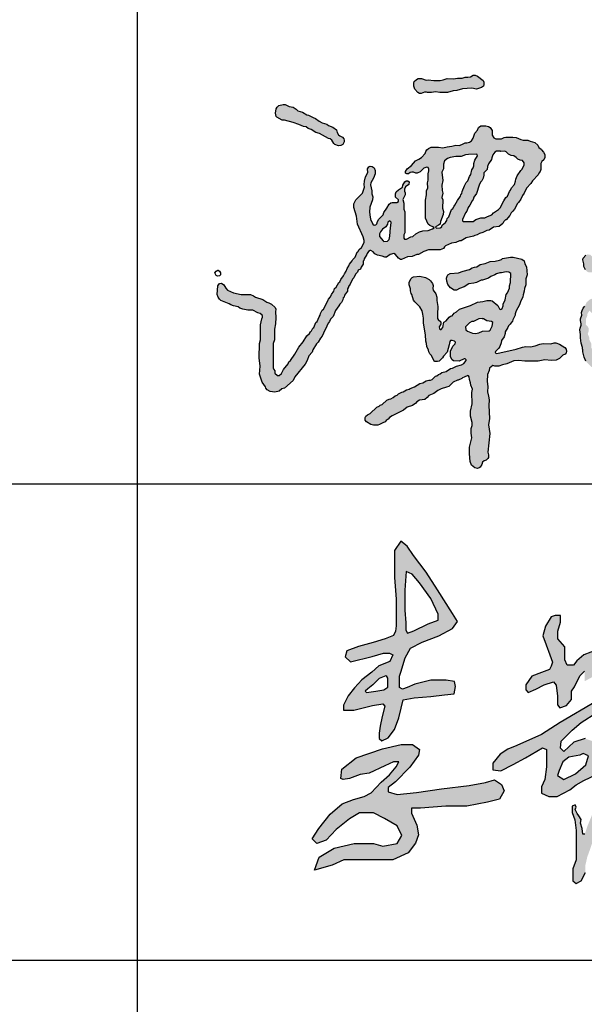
# Model space of a CAD drawing. Extents: x 427948 to 764348, y 274849 to 601549.
# Tile 77 of 212: x 761500 to 762449, y 346375 to 348029. Entities that reach past the tile are written whole.
import ezdxf

# ---------------------------------------------------------------- set-up
doc = ezdxf.new("R2010")
doc.units = 0
doc.header["$LTSCALE"] = 1000
doc.header["$MEASUREMENT"] = 0
doc.layers.get('0').update_dxf_attribs({"linetype": 'CONTINUOUS'})
doc.layers.add('PUB_TITLE', color=4, linetype='CONTINUOUS')

# ---------------------------------------------------------------- blocks, each defined once
blk = doc.blocks.new('李敬辉')
h = blk.add_hatch(color=3)
h.paths.add_polyline_path([(3996.5, 949.9), (3919.8, 887.2), (3809.5, 793), (3729.9, 732.1), (3679.7, 668.6), (3669.6, 638.7), (3706.9, 622.2), (3817.5, 677.6), (3907.1, 707.5), (3970.1, 727.8), (3990.4, 742.7), (3996.3, 778.5), (4006, 824.1), (4011.9, 887.1), (4025.7, 937.2), (4016.7, 959.1)], flags=16)
h.paths.add_polyline_path([(4032, 1341.1), (3905.5, 1269.8), (3844.2, 1178.4), (3835.4, 1138.4), (3884.2, 1155.9), (3964.4, 1209.7), (4023.3, 1252.2), (4055.8, 1307.3)], flags=16)
h.paths.add_polyline_path([(3256.3, 1743.5), (3239.1, 1695.7), (3257.9, 1665.2), (3275.4, 1637), (3275.4, 1590.6), (3284.3, 1520.3), (3276.6, 1463.7), (3258.6, 1420.5), (3246.5, 1391.6), (3212.2, 1376.8), (3163.3, 1376.8), (3103.4, 1398.7), (3077.6, 1426.3), (3069.2, 1468.8), (3038.3, 1468.8), (3013.8, 1452.7), (3013.8, 1416), (3040.2, 1372.9), (3083, 1316.6), (3111.4, 1294.8), (3148.5, 1294.8), (3188, 1305.9), (3207.8, 1305.9), (3215.4, 1290.2), (3199.2, 1250.7), (3129, 1162.9), (3065.7, 1116.9), (3031.3, 1079.7), (2990.2, 1019.6), (2990.2, 980), (3002.5, 969.3), (3034.7, 1019.6), (3096.3, 1076.4), (3141.9, 1114.3), (3172.4, 1137.8), (3187.9, 1149.8), (3209.3, 1171.5), (3205.4, 1144.7), (3186.4, 1107.1), (3176.2, 1077.5), (3105.4, 1013.1), (3024.6, 946.4), (2961.7, 885.9), (2916.4, 845.5), (2879.9, 812.4), (2856.7, 773.9), (2851.3, 744.4), (2868, 729.6), (2913.9, 771), (3024.2, 863.9), (3095, 923.4), (3162.2, 988.1), (3199.8, 1041), (3221.7, 1053.5), (3242.8, 1066.7), (3269.9, 1066.7), (3247.3, 1030.3), (3206.2, 959.7), (3152.3, 892.8), (3048, 780.3), (2914.6, 624.9), (2820, 519.2), (2736.4, 377.1), (2707.5, 319.9), (2707.5, 271.6), (2718.3, 252.8), (2745.4, 249.2), (2858.1, 362.6), (2963.1, 494.8), (3040.7, 600.9), (3088, 652.1), (3116.2, 687.2), (3154.3, 721.3), (3169.9, 721.3), (3184.2, 707), (3175.2, 659.2), (3160, 608.6), (3147.2, 547.3), (3102.5, 439.3), (3102.5, 399.1), (3135.4, 384.2), (3182.1, 435.1), (3275.5, 581.1), (3338.1, 676.3), (3378.2, 765.6), (3378.2, 823.2), (3364, 834.1), (3343.1, 814.9), (3312.2, 748.1), (3274.6, 693.8), (3249.6, 663.8), (3233.7, 663.8), (3233.7, 706.9), (3217.9, 760.5), (3202.3, 787), (3172.4, 798.6), (3152.8, 811.7), (3179, 841.9), (3250.3, 928.9), (3319.2, 1012.8), (3341.3, 1063.1), (3341.3, 1107), (3311.2, 1129.8), (3281.9, 1136.6), (3265.6, 1130.9), (3253.7, 1147.7), (3273.4, 1224.7), (3292.3, 1258.9), (3300.9, 1289.2), (3335.2, 1337.8), (3426.7, 1418.5), (3514.9, 1502.1), (3559.8, 1542.1), (3577.8, 1591.9), (3558.2, 1616.4), (3526.3, 1589.5), (3483.8, 1557.6), (3439.6, 1527.4), (3401.2, 1491.4), (3374.2, 1468.6), (3349.7, 1456.3), (3337.5, 1471.8), (3337.5, 1533.9), (3337.5, 1591.2), (3327.7, 1652.9), (3312, 1690.3), (3293.1, 1724.5)])
h.paths.add_polyline_path([(2399.1, 950), (2324.1, 885.6), (2291.8, 840.4), (2298.3, 804.1), (2329.9, 753.2), (2348.1, 743.8), (2366.9, 785.4), (2388.6, 842.2), (2407.9, 897.9), (2407.9, 924.2), (2407.9, 940)], flags=16)
h.paths.add_polyline_path([(2725.7, 1379), (2627.5, 1264.2), (2489.2, 1112.6), (2318.3, 957.3), (2225.5, 889.5), (2164.9, 831.4), (2104.2, 784), (1996.8, 689), (2046.4, 668.3), (2183.7, 745.8), (2217.7, 770), (2263.7, 715.8), (2286.8, 695.6), (2286.8, 668.1), (2279.1, 640.7), (2241.6, 583.9), (2112.4, 460.7), (2008.5, 361.2), (1921.1, 281.2), (1873.5, 252), (1823.9, 185.9), (1871.5, 163.6), (1991.1, 251), (2139.4, 383.4), (2206.8, 457.7), (2250.4, 499.7), (2296, 552), (2320.7, 577.4), (2342.9, 577.4), (2377.1, 502.7), (2447.9, 397.1), (2527.5, 290.4), (2627.4, 188.8), (2710.2, 140.2), (2783.6, 107.8), (2853.8, 101.2), (2831.8, 151.6), (2737.5, 216.1), (2653, 296.3), (2536.3, 404.1), (2475, 501.9), (2432.5, 579.3), (2413.4, 645.4), (2403.8, 683.6), (2436.7, 807.2), (2460.6, 906.3), (2469.3, 996.4), (2496.6, 1033.1), (2598.2, 1129.4), (2672.2, 1199.7), (2749.1, 1286.2), (2776.5, 1328.9), (2776.5, 1380.6)])
h.paths.add_polyline_path([(1689.9, 731.3), (1619.3, 718.8), (1581.1, 687.5), (1558.3, 632.3), (1548.1, 601.5), (1587.4, 575.9), (1663.1, 612.3), (1728.6, 668.7), (1745.1, 726.2), (1710.4, 741.5)], flags=16)
h.paths.add_polyline_path([(1183.5, 736.1), (1135.3, 680.4), (1135.3, 637.9), (1187.9, 631.1), (1265.4, 671.1), (1343.6, 713.6), (1415.6, 756.7), (1451.9, 777.3), (1476.9, 766.1), (1476.9, 656.6), (1466.1, 576.7), (1445.6, 528.9), (1445.6, 488.6), (1491.6, 468.7), (1546.4, 468.7), (1627.3, 509.5), (1666.3, 542.2), (1715.8, 568.7), (1800, 610.5), (1823.7, 682.5), (1823.7, 776.5), (1789.4, 814.2), (1723.5, 836.2), (1652.4, 814.2), (1589, 754.2), (1566.5, 775.8), (1572.1, 819.5), (1640.5, 889.1), (1699.3, 937.6), (1799, 1001.9), (1910.2, 1063.5), (1966.9, 1096.7), (2020.9, 1122.3), (2062.9, 1142), (2097.2, 1154.5), (2128.3, 1145.2), (2134.9, 1119.1), (2057.3, 959.5), (1963.6, 793.8), (1869.9, 589), (1838.1, 503.3), (1786.6, 396.8), (1740.7, 285.2), (1721.1, 227.6), (1708.7, 227.6), (1705.4, 264.7), (1693.5, 298.9), (1697.4, 321.2), (1684.3, 345.8), (1673.5, 360.3), (1659.5, 385.2), (1665.7, 400.5), (1660, 414.6), (1640.6, 405.3), (1640.6, 365.8), (1657.3, 320.4), (1666.3, 251.5), (1666.3, 181), (1666.3, 123.1), (1666.3, 64.7), (1644.7, 8.4), (1644.7, -29.4), (1644.7, -68.9), (1667.3, -85.1), (1699.4, -69.4), (1725.7, -14.7), (1725.7, 32.1), (1737.3, 83), (1754.6, 130.3), (1774.9, 189.9), (1813.7, 303.5), (1860.2, 404.2), (1908.2, 512.7), (1944.4, 578.6), (1996.8, 689), (2070.3, 840.5), (2157.7, 998), (2228.2, 1080.9), (2316.4, 1178.2), (2427.8, 1344.3), (2506.4, 1503.7), (2572.1, 1639.4), (2617.3, 1732.8), (2617.3, 1789.9), (2589.4, 1821.2), (2559.7, 1810.5), (2511.1, 1746.3), (2429.5, 1500.9), (2312.8, 1303.1), (2260.4, 1228.8), (2233.1, 1187), (2195.3, 1227.4), (2139.4, 1253.8), (2094.3, 1236.1), (1925.7, 1150.5), (1796.8, 1074.1), (1563.7, 938.6), (1446.2, 861.5), (1288.4, 792.8), (1232.4, 768)])
h.paths.add_polyline_path([(1507.6, 1611.5), (1471.8, 1551.3), (1453.9, 1489.5), (1475.9, 1432), (1499.4, 1368.2), (1516.1, 1322.9), (1506.5, 1297.6), (1495.8, 1275.1), (1446.2, 1256.3), (1384.9, 1233.3), (1346, 1178.4), (1346, 1146.8), (1361.8, 1129.9), (1409.9, 1150.4), (1463, 1178.4), (1522.8, 1196.3), (1539.7, 1176.4), (1546.8, 1106.4), (1546.8, 1050.8), (1561.6, 1031.9), (1604.6, 1046.7), (1636.7, 1085.5), (1636.7, 1138.1), (1655.8, 1165.8), (1674.2, 1205.1), (1692.2, 1237.8), (1720, 1265.6), (1720, 1239.9), (1720, 1200.8), (1783.9, 1235.8), (1857, 1317.1), (1938.4, 1387.1), (2010.5, 1445.7), (2041.4, 1501.3), (2041.4, 1544.5), (1994, 1544.5), (1970.9, 1537.5), (1962, 1517.3), (1962, 1500.9), (1956.3, 1482.4), (1946.3, 1466.7), (1933.5, 1462.8), (1933.5, 1489.1), (1943.5, 1517.3), (1943.5, 1540.4), (1923.9, 1567.6), (1911.8, 1591.4), (1911.8, 1609.9), (1891.5, 1614.5), (1883.6, 1608.8), (1868.4, 1597.3), (1858.9, 1574.8), (1873.1, 1539.8), (1873.1, 1518.3), (1873.1, 1493), (1854.1, 1459.2), (1843.2, 1441.3), (1843.2, 1424.7), (1803.5, 1402), (1716.1, 1368.1), (1670.9, 1330.8), (1650.5, 1304.2), (1608.7, 1304.2), (1594, 1337.6), (1594, 1420.4), (1550.7, 1471), (1550.7, 1520.7), (1566, 1577.6), (1566, 1619.2), (1532.6, 1619.2)], flags=17)
h.paths.add_polyline_path([(168.3, 582.6), (175, 641.6), (267.1, 713.1), (434.8, 770.1), (553.4, 799.2), (623.7, 799.2), (670.1, 766.1), (662.8, 731.6), (607.8, 654.2), (515.7, 562), (470.6, 525.5), (470.6, 498.4), (527.6, 480.5), (649.6, 493.1), (809.4, 516.2), (985.6, 537.9), (1089.2, 557.1), (1146, 573), (1190.3, 543.8), (1208.6, 504.6), (1178.6, 451.1), (1102.6, 432.8), (970.6, 406.1), (837.8, 406.1), (676, 394.3), (617.4, 394.3), (617.4, 362.7), (653.2, 285.8), (662.5, 224), (643.8, 171.5), (596.9, 109.7), (500.3, 64.7), (399.1, 64.7), (276.5, 64.7), (186.7, 64.7), (113.4, 31.9), (0, 0), (30.7, 82.6), (125.2, 138.1), (253.7, 168.3), (377.2, 168.3), (435.3, 152.5), (527.3, 169.1), (556.4, 220.5), (526.5, 281), (446.1, 328.2), (375.6, 363), (287.7, 363), (223, 326.5), (138.4, 258.6), (74.6, 189.8), (15.7, 169.1), (-13.3, 198.9), (28.1, 265.2), (101.1, 355.5), (176.3, 421.5), (249.6, 448.8), (316.6, 466.8), (362, 491.2), (424.3, 559.5), (479, 604.9), (519.7, 656), (537.2, 689.2), (503.4, 689.2), (447.6, 663), (349.8, 615.9), (291.6, 607.2), (224.7, 582.2), (183.9, 575.8)])
h.paths.add_polyline_path([(454.2, 1235.9), (412.6, 1217.6), (373.2, 1179), (341.3, 1152.7), (323.3, 1137), (332.7, 1129.5), (391.2, 1138.8), (442.9, 1147.2), (466.8, 1162.8), (466.8, 1193.3), (466.8, 1220.7), (460.6, 1231.4)], flags=16)
h.paths.add_polyline_path([(584.9, 1900), (575.7, 1780.4), (575.7, 1654), (581.8, 1572.9), (581.8, 1526.9), (593.4, 1507.8), (633.2, 1521), (723.4, 1567.2), (787.9, 1588.9), (787.9, 1628.1), (740.8, 1726.6), (669, 1826.7), (622.6, 1881.6)], flags=16)
h.paths.add_polyline_path([(550.7, 2092.7), (510, 2033.6), (510, 1861.8), (521.2, 1723.2), (521.2, 1632), (521.2, 1554.5), (516.2, 1519.2), (503.1, 1492.2), (450, 1471.6), (373.8, 1446.8), (280.4, 1421.2), (207.1, 1394.8), (197.1, 1357.1), (229.1, 1323.6), (367.4, 1359.2), (439.3, 1380.6), (478.5, 1380.6), (499.6, 1370.1), (481.2, 1327.7), (410.9, 1298.6), (364.9, 1259.2), (303.2, 1209.7), (255.1, 1158.1), (215.5, 1107.2), (185.1, 1049.9), (185.1, 1017.4), (251.5, 1017.4), (369.7, 1047.8), (435.4, 1057.7), (448.1, 1043.5), (431.7, 976.1), (419, 915.1), (412, 871.7), (412, 836.2), (428.7, 822.1), (470.8, 841), (509.9, 894.5), (537.9, 969), (552.2, 1029.1), (565, 1083.3), (635.5, 1094.6), (742.4, 1103.1), (827.4, 1114), (889.7, 1120.5), (898.4, 1166.7), (891.9, 1200.2), (840, 1208), (741.9, 1208), (640, 1183.3), (590.8, 1162.2), (562, 1150.9), (543, 1162.2), (543, 1233.5), (552, 1265.7), (562.9, 1301.8), (577.4, 1349.3), (611.2, 1410.9), (685.9, 1450.1), (791.5, 1489.5), (880.3, 1536), (910.3, 1580.7), (878.4, 1632.1), (784.3, 1783.3), (711.3, 1895.6), (631.1, 2001), (590.4, 2061.4)])
h.paths.add_polyline_path([(4308.8, 1042.2), (4267.9, 1083.5), (4228.5, 1099), (4220.3, 1083), (4248, 1024.7), (4267, 1004.4), (4249.9, 960.1), (4210.1, 930), (4146.3, 875.1), (4101.2, 829.1), (4083.5, 810.5), (4082.6, 840.6), (4090.6, 909.6), (4112.8, 971.1), (4132.3, 1019.7), (4171.2, 1071.9), (4207.1, 1126.4), (4167, 1145.6), (4123.4, 1086.1), (4107.5, 1071.9), (4098.7, 1118.8), (4116.4, 1170.1), (4122.5, 1231), (4220.9, 1309.4), (4284.5, 1383.9), (4311.3, 1410.7), (4299.4, 1453.4), (4268.6, 1464.3), (4255.7, 1436.5), (4233.8, 1405.7), (4201, 1372), (4163.3, 1339.2), (4142.4, 1317.4), (4117.5, 1301.5), (4101.6, 1310.4), (4130.5, 1365), (4183.1, 1418.7), (4214, 1504.5), (4259.7, 1618.7), (4285.5, 1705.1), (4290.5, 1788.5), (4266.6, 1825.3), (4197.1, 1844.2), (4082.8, 1799.5), (3971.5, 1734.9), (3880, 1669.4), (3814.5, 1609.8), (3763.8, 1574), (3730, 1544.2), (3716.1, 1552.2), (3720, 1591.9), (3711.1, 1617.7), (3691.9, 1624.6), (3664.1, 1595.5), (3664.1, 1561.5), (3664.1, 1490.9), (3641.4, 1406.5), (3602.6, 1319.4), (3567.6, 1230.6), (3527.5, 1141.6), (3495.9, 1067.6), (3462.7, 1007.4), (3450.3, 962), (3450.3, 931.7), (3478.8, 912.7), (3517.5, 971.6), (3581.2, 1103.6), (3635, 1225.5), (3662.1, 1304.9), (3694, 1379.1), (3724.1, 1459.3), (3763, 1498.7), (3888.5, 1596.3), (3984.2, 1656.5), (4084.6, 1696), (4151.7, 1727.6), (4191.2, 1735.1), (4211.2, 1719.7), (4196.8, 1665.3), (4175.7, 1594.8), (4159, 1536.3), (4141.8, 1490.4), (4105.2, 1466.9), (4002.3, 1399.7), (3919.1, 1339.4), (3843.4, 1278.4), (3801.2, 1220.8), (3771.9, 1165.1), (3733.2, 1097.7), (3713.2, 1032.7), (3744.9, 1014.5), (3744.9, 994.8), (3781.7, 947.9), (3835.7, 987.8), (3822.8, 1038.2), (3884.7, 1080.2), (3966.2, 1126.1), (4001.8, 1149.6), (4027.6, 1142.7), (4027.6, 1072.2), (3991.9, 1011.1), (3905.3, 932.9), (3691.1, 754.7), (3587.5, 642), (3552.6, 606.3), (3525.8, 556), (3525.8, 503.2), (3567.2, 465.9), (3636.2, 474.9), (3747.4, 538.9), (3854.6, 600.6), (3933.3, 654.1), (3960.1, 654.1), (3978.9, 637), (3970.7, 581.1), (3966.9, 512.6), (3956.4, 415.5), (3943.8, 288.6), (3943.8, 132.3), (3935.5, 15.8), (3935.5, -184.7), (3935.5, -326), (3953.3, -425.1), (3953.3, -512.8), (3978.4, -561.8), (3996.7, -529.9), (3996.7, -404.6), (3996.7, -280.4), (4003, -148.6), (4003, -50.4), (4003, 46.6), (4013.1, 147.7), (4013.1, 282.3), (4017.6, 353.2), (4032.3, 518.3), (4035.5, 586.6), (4041.1, 624.7), (4072.8, 648.5), (4083.2, 698.5), (4091.9, 729.4), (4192, 815.3), (4286.7, 888.2), (4327, 954.7), (4343.5, 1002)])
for points in [[(550.7, 2092.7), (510, 2033.6), (510, 1861.8), (521.2, 1723.2), (521.2, 1632), (521.2, 1554.5), (516.2, 1519.2), (503.1, 1492.2), (450, 1471.6), (373.8, 1446.8), (280.4, 1421.2), (207.1, 1394.8), (197.1, 1357.1), (229.1, 1323.6), (367.4, 1359.2), (439.3, 1380.6), (478.5, 1380.6), (499.6, 1370.1), (481.2, 1327.7), (410.9, 1298.6), (364.9, 1259.2), (303.2, 1209.7), (255.1, 1158.1), (215.5, 1107.2), (185.1, 1049.9), (185.1, 1017.4), (251.5, 1017.4), (369.7, 1047.8), (435.4, 1057.7), (448.1, 1043.5), (431.7, 976.1), (419, 915.1), (412, 871.7), (412, 836.2), (428.7, 822.1), (470.8, 841), (509.9, 894.5), (537.9, 969), (552.2, 1029.1), (565, 1083.3), (635.5, 1094.6), (742.4, 1103.1), (827.4, 1114), (889.7, 1120.5), (898.4, 1166.7), (891.9, 1200.2), (840, 1208), (741.9, 1208), (640, 1183.3), (590.8, 1162.2), (562, 1150.9), (543, 1162.2), (543, 1233.5), (552, 1265.7), (562.9, 1301.8), (577.4, 1349.3), (611.2, 1410.9), (685.9, 1450.1), (791.5, 1489.5), (880.3, 1536), (910.3, 1580.7), (878.4, 1632.1), (784.3, 1783.3), (711.3, 1895.6), (631.1, 2001), (590.4, 2061.4)], [(584.9, 1900), (575.7, 1780.4), (575.7, 1654), (581.8, 1572.9), (581.8, 1526.9), (593.4, 1507.8), (633.2, 1521), (723.4, 1567.2), (787.9, 1588.9), (787.9, 1628.1), (740.8, 1726.6), (669, 1826.7), (622.6, 1881.6)], [(454.2, 1235.9), (412.6, 1217.6), (373.2, 1179), (341.3, 1152.7), (323.3, 1137), (332.7, 1129.5), (391.2, 1138.8), (442.9, 1147.2), (466.8, 1162.8), (466.8, 1193.3), (466.8, 1220.7), (460.6, 1231.4)], [(168.3, 582.6), (175, 641.6), (267.1, 713.1), (434.8, 770.1), (553.4, 799.2), (623.7, 799.2), (670.1, 766.1), (662.8, 731.6), (607.8, 654.2), (515.7, 562), (470.6, 525.5), (470.6, 498.4), (527.6, 480.5), (649.6, 493.1), (809.4, 516.2), (985.6, 537.9), (1089.2, 557.1), (1146, 573), (1190.3, 543.8), (1208.6, 504.6), (1178.6, 451.1), (1102.6, 432.8), (970.6, 406.1), (837.8, 406.1), (676, 394.3), (617.4, 394.3), (617.4, 362.7), (653.2, 285.8), (662.5, 224), (643.8, 171.5), (596.9, 109.7), (500.3, 64.7), (399.1, 64.7), (276.5, 64.7), (186.7, 64.7), (113.4, 31.9), (0, 0), (30.7, 82.6), (125.2, 138.1), (253.7, 168.3), (377.2, 168.3), (435.3, 152.5), (527.3, 169.1), (556.4, 220.5), (526.5, 281), (446.1, 328.2), (375.6, 363), (287.7, 363), (223, 326.5), (138.4, 258.6), (74.6, 189.8), (15.7, 169.1), (-13.3, 198.9), (28.1, 265.2), (101.1, 355.5), (176.3, 421.5), (249.6, 448.8), (316.6, 466.8), (362, 491.2), (424.3, 559.5), (479, 604.9), (519.7, 656), (537.2, 689.2), (503.4, 689.2), (447.6, 663), (349.8, 615.9), (291.6, 607.2), (224.7, 582.2), (183.9, 575.8)], [(1689.9, 731.3), (1619.3, 718.8), (1581.1, 687.5), (1558.3, 632.3), (1548.1, 601.5), (1587.4, 575.9), (1663.1, 612.3), (1728.6, 668.7), (1745.1, 726.2), (1710.4, 741.5)]]:
    blk.add_lwpolyline(points, close=True)
for points in [[(1723.5, 836.2), (1652.4, 814.2), (1589, 754.2), (1566.5, 775.8), (1572.1, 819.5), (1640.5, 889.1), (1699.3, 937.6), (1799, 1001.9)], [(1721.1, 227.6), (1708.7, 227.6), (1705.4, 264.7), (1693.5, 298.9), (1697.4, 321.2), (1684.3, 345.8), (1673.5, 360.3), (1659.5, 385.2), (1665.7, 400.5), (1660, 414.6), (1640.6, 405.3), (1640.6, 365.8), (1657.3, 320.4), (1666.3, 251.5), (1666.3, 181), (1666.3, 123.1), (1666.3, 64.7), (1644.7, 8.4), (1644.7, -29.4), (1644.7, -68.9), (1667.3, -85.1), (1699.4, -69.4), (1725.7, -14.7)], [(1796.8, 1074.1), (1563.7, 938.6), (1446.2, 861.5), (1288.4, 792.8), (1232.4, 768), (1183.5, 736.1), (1135.3, 680.4), (1135.3, 637.9), (1187.9, 631.1), (1265.4, 671.1), (1343.6, 713.6), (1415.6, 756.7), (1451.9, 777.3), (1476.9, 766.1), (1476.9, 656.6), (1466.1, 576.7), (1445.6, 528.9), (1445.6, 488.6), (1491.6, 468.7), (1546.4, 468.7), (1627.3, 509.5), (1666.3, 542.2), (1715.8, 568.7), (1800, 610.5)], [(1803.5, 1402), (1716.1, 1368.1), (1670.9, 1330.8), (1650.5, 1304.2), (1608.7, 1304.2), (1594, 1337.6), (1594, 1420.4), (1550.7, 1471), (1550.7, 1520.7), (1566, 1577.6), (1566, 1619.2), (1532.6, 1619.2), (1507.6, 1611.5), (1471.8, 1551.3), (1453.9, 1489.5), (1475.9, 1432), (1499.4, 1368.2), (1516.1, 1322.9), (1506.5, 1297.6), (1495.8, 1275.1), (1446.2, 1256.3), (1384.9, 1233.3), (1346, 1178.4), (1346, 1146.8), (1361.8, 1129.9), (1409.9, 1150.4), (1463, 1178.4), (1522.8, 1196.3), (1539.7, 1176.4), (1546.8, 1106.4), (1546.8, 1050.8), (1561.6, 1031.9), (1604.6, 1046.7), (1636.7, 1085.5), (1636.7, 1138.1), (1655.8, 1165.8), (1674.2, 1205.1), (1692.2, 1237.8), (1720, 1265.6)]]:
    blk.add_lwpolyline(points)
blk = doc.blocks.new('谭文军')
at = {"linetype": 'Continuous'}
for points in [[(1125, 2635), (1145, 2632), (1165, 2638), (1173, 2644), (1175, 2649), (1175, 2661), (1172, 2667), (1149, 2685), (1139, 2690), (1130, 2690), (1119, 2683), (1109, 2681), (1097, 2681), (1085, 2677), (1066, 2677), (1049, 2674), (1023, 2675), (1006, 2670), (993, 2668), (967, 2667), (944, 2670), (935, 2669), (916, 2676), (902, 2676), (895, 2672), (886, 2663), (884, 2656), (884, 2644), (888, 2632), (901, 2617), (908, 2614), (914, 2614), (933.8, 2620.6), (941, 2617), (958, 2617), (974, 2620), (992, 2618), (1024, 2618), (1047, 2624), (1063, 2626), (1086, 2633)], [(436, 2475), (445, 2468), (457, 2464), (477, 2452), (492, 2447), (529, 2426), (536, 2425), (543, 2419), (551, 2405), (556, 2401), (571, 2396), (580, 2397), (589, 2402), (595, 2412), (595, 2420), (593, 2425), (587, 2432), (572.8, 2438.5), (566, 2452), (563, 2463), (547, 2474), (530, 2481), (522, 2486), (503, 2491), (490, 2498), (475, 2510), (465, 2513), (446, 2524), (439, 2525), (421, 2536), (402, 2541), (395, 2548), (382, 2556), (366, 2560), (349, 2567), (341, 2567), (323, 2563), (316, 2556), (312, 2549), (309, 2532), (312, 2518), (314, 2515), (337, 2503), (347, 2502), (382, 2493), (406, 2485), (426, 2476)]]:
    blk.add_hatch(color=256, dxfattribs=at).paths.add_polyline_path(points)
h = blk.add_hatch(color=256, dxfattribs=at)
h.paths.add_polyline_path([(846, 2122), (843, 2133), (842, 2158), (839, 2173), (848, 2193), (848, 2201), (843.3, 2212.1), (849, 2225), (863, 2235), (864, 2246), (859, 2251), (852, 2251), (846, 2246), (839, 2233), (837, 2224), (820, 2213), (811, 2205), (808, 2197), (808, 2183), (824.2, 2168), (813, 2160), (794, 2161), (788, 2159), (782, 2154), (772, 2137), (760, 2119), (757, 2109), (739, 2091), (733, 2081), (728.9, 2068.8), (719, 2066), (713, 2071), (710, 2080), (706, 2086), (702, 2100), (700, 2120), (701, 2141), (712, 2172), (713, 2184), (709, 2196), (709, 2209), (703.3, 2237.4), (717, 2261), (724, 2280), (724, 2293), (719, 2304), (711, 2310), (702, 2311), (697, 2309), (691, 2300), (693, 2285), (683, 2267), (679, 2249), (678, 2236), (679, 2224), (671, 2199), (643, 2172), (635, 2155), (635, 2140), (646, 2104), (650, 2071), (674, 2018), (678, 2003), (678, 1994), (666, 1974), (657, 1966), (651, 1955), (649, 1954), (640, 1933), (630, 1924), (628, 1919), (616, 1905), (614, 1897), (607, 1887), (603, 1875), (596, 1865), (592, 1856), (580, 1841), (576, 1831), (572, 1828), (561, 1809), (555, 1804), (552, 1792), (542, 1779), (538, 1769), (529, 1759), (521, 1741), (508, 1718), (503, 1713), (496, 1700), (495, 1693), (490, 1686), (482, 1667), (477, 1662), (468, 1642), (464, 1638), (459, 1628), (454, 1623), (451, 1617), (440, 1607), (424, 1582), (406, 1560), (389, 1530), (371, 1505), (365, 1499), (362, 1490), (342, 1467), (334, 1451), (320.3, 1438.7), (307, 1452), (306, 1461), (300, 1470), (300, 1575), (305, 1590), (305, 1635), (309, 1656), (311, 1683), (309, 1706), (311, 1717), (308, 1725), (292, 1738), (282, 1744), (273, 1747), (257, 1758), (226, 1767), (218, 1773), (205, 1778), (167, 1779), (135, 1786), (110, 1797), (102, 1805), (94, 1819), (84, 1825), (77, 1824), (70, 1814), (67, 1778), (71, 1767), (76, 1759), (82, 1753), (117, 1740), (123, 1735), (134, 1731), (154, 1727), (161, 1722), (174, 1717), (194, 1713), (215, 1713), (235, 1703), (245, 1700), (257.3, 1689.3), (252, 1677), (247, 1653), (247, 1590), (242, 1575), (241, 1516), (246, 1481), (243, 1448), (254, 1415), (267, 1395), (269, 1389), (275, 1382), (287, 1375), (306, 1373), (324, 1377), (336, 1386), (347, 1390), (383, 1421), (390, 1437), (433, 1489), (441, 1505), (448, 1524), (461, 1539), (464, 1549), (480, 1574), (486, 1580), (496, 1597), (503, 1605), (514, 1631), (523, 1645), (523, 1648), (529, 1661), (534, 1666), (538, 1676), (549, 1687), (558, 1712), (573, 1731), (577, 1739), (583, 1745), (589, 1757), (591, 1765), (594, 1768), (596, 1776), (608, 1793), (609.6, 1807.7), (620, 1821), (629, 1842), (634, 1848), (642, 1863), (650, 1871), (653, 1879), (662, 1884), (665, 1892), (673, 1905), (674, 1917), (676, 1920), (677, 1927), (689, 1944), (690, 1949), (697.5, 1961), (705, 1961), (715, 1955), (722, 1948), (733, 1942), (752, 1938), (763, 1933), (771, 1934), (785, 1945), (801, 1949), (808, 1945), (821, 1929), (829, 1924), (833, 1924), (858, 1935), (877, 1936), (896, 1944), (903, 1945), (925, 1957), (945, 1964), (994, 1964), (1008, 1970), (1012.2, 1979.8), (1040, 1992), (1058, 1994), (1074, 2001), (1081, 2002), (1095, 2009), (1101, 2014), (1132, 2021), (1137, 2024), (1147, 2026), (1157, 2032), (1171, 2036), (1187, 2044), (1197, 2046), (1215, 2058), (1239, 2061), (1254, 2073), (1258, 2081), (1265, 2088), (1268, 2089), (1283, 2106), (1289, 2118), (1296, 2124), (1302, 2133), (1315, 2157), (1319, 2160), (1329, 2174), (1336, 2190), (1343, 2199), (1353, 2220), (1371, 2239), (1377, 2250), (1401, 2275), (1403, 2282), (1409, 2290), (1412, 2297), (1412, 2327.5), (1424, 2338), (1429, 2348), (1428, 2360), (1423, 2370), (1414, 2379), (1413, 2382), (1404, 2389), (1399, 2399), (1387, 2410), (1368, 2415), (1358, 2420), (1334, 2420), (1309, 2430), (1296, 2432), (1267, 2432), (1259, 2430), (1249, 2425), (1219.5, 2425), (1210, 2440), (1209, 2459), (1201, 2472), (1194, 2476), (1183, 2479), (1162, 2479), (1153, 2472), (1148, 2461), (1137, 2449), (1131, 2428), (1121.1, 2412.4), (1105, 2408), (1097, 2408), (1083, 2401), (1073, 2398), (1058, 2399), (1042, 2394), (1023, 2392), (1004, 2388), (986, 2390), (956, 2390), (945, 2385), (938, 2379), (934, 2373), (931, 2364), (916, 2348), (905, 2340), (891, 2334), (874, 2314), (857, 2301), (849, 2290), (849, 2282), (855, 2279), (862, 2280), (871.8, 2287), (883, 2287), (892, 2283), (898, 2283), (910, 2288), (925, 2303), (941.8, 2308.2), (948.2, 2296.9), (944, 2280), (944, 2254), (941, 2242), (942, 2222), (937, 2209), (937, 2193), (933, 2170), (933, 2096), (944, 2071), (950, 2065), (963, 2060), (968, 2056), (962, 2051), (943, 2044), (922, 2043), (908, 2039), (892, 2031), (880, 2020), (871, 2018), (853, 2008), (841.7, 2008), (843, 2026), (846, 2034), (847, 2052)])
h.paths.add_polyline_path([(790, 2079), (789, 2063), (787, 2057), (784, 2021), (781, 2007), (775, 2000), (757.6, 1998.8), (742, 2020), (741, 2030), (745, 2039), (754, 2050), (768, 2059), (774, 2071), (776, 2079), (784.6, 2084.4)], flags=16)
h.paths.add_polyline_path([(987, 2066), (993, 2071), (995, 2082), (1006, 2111), (1007, 2123), (1003, 2137), (1004, 2171), (1001, 2181), (1005, 2200), (1002, 2211), (1001, 2232), (1004, 2252), (1001, 2287), (1007, 2300), (1008, 2320), (1012, 2333), (1024, 2344), (1035, 2348), (1059, 2352), (1081, 2352), (1099, 2358), (1111, 2360), (1146.6, 2362.2), (1148, 2355), (1138, 2337), (1134, 2323), (1134, 2308), (1125, 2296), (1121, 2277), (1116, 2269), (1109, 2250), (1102, 2243), (1094, 2230), (1085, 2206), (1084, 2198), (1080, 2193), (1078, 2187), (1065, 2169), (1055, 2149), (1051, 2145), (1046, 2135), (1041, 2131), (1029, 2101), (1023, 2094), (1019.8, 2081.3), (1002, 2066), (998.4, 2055.3), (978, 2054), (973, 2059)], flags=16)
h.paths.add_polyline_path([(1086, 2090), (1099, 2118), (1104, 2124), (1110, 2140), (1117, 2149), (1126, 2167), (1131, 2173), (1134, 2183), (1145, 2198), (1155, 2233), (1161, 2245), (1167, 2251), (1172, 2261), (1175, 2274), (1175, 2284), (1189, 2297), (1190, 2310), (1195, 2321), (1207, 2339), (1208, 2346), (1213, 2359), (1221, 2369), (1228, 2374), (1244, 2374), (1245, 2373), (1264.8, 2374.2), (1277, 2362), (1289, 2356), (1299, 2355), (1309, 2348), (1316, 2340), (1326, 2336), (1336, 2335), (1342, 2326), (1342, 2317), (1335, 2299), (1329, 2294), (1314, 2272), (1308, 2258), (1307, 2249), (1302, 2236), (1290, 2221), (1286, 2212), (1281, 2206), (1273, 2187), (1267, 2181), (1258, 2167), (1243, 2138), (1236, 2131), (1215, 2117), (1208, 2109), (1190, 2103), (1179, 2097), (1163, 2097), (1142, 2090), (1131, 2081), (1086, 2081)], flags=16)
h = blk.add_hatch(color=256, dxfattribs=at)
h.paths.add_polyline_path([(1886.1, 2030), (1868.1, 2025), (1860.1, 2021), (1842.1, 2017), (1826.1, 2007), (1803.1, 2000), (1799.1, 1996), (1790.1, 1992), (1774.1, 1981), (1766.1, 1979), (1757.1, 1974), (1748.1, 1967), (1739.1, 1963), (1737.1, 1960), (1723.1, 1954), (1713.1, 1953), (1699.1, 1942), (1685.1, 1936), (1679.1, 1936), (1652.1, 1928), (1641.1, 1928), (1628.1, 1933), (1616.1, 1944), (1606.1, 1945), (1599.1, 1942), (1588.1, 1929), (1587.1, 1922), (1590.1, 1906), (1590.1, 1895), (1597.1, 1881), (1605.1, 1873), (1612.1, 1870), (1629.1, 1870), (1641.1, 1873), (1670.1, 1873), (1690.1, 1881), (1711.1, 1885), (1729.1, 1894), (1734.1, 1895), (1753.1, 1906), (1760.1, 1908), (1787.1, 1923), (1791.1, 1927), (1814.1, 1936), (1830.1, 1947), (1838.1, 1950), (1844.1, 1955), (1860.1, 1960), (1875.1, 1968), (1900.1, 1974), (1907.1, 1980), (1918.1, 1985), (1927.1, 1986), (1935.1, 1992), (1947.1, 1998), (1963.1, 1998), (1968.8, 1983.8), (1951.1, 1933), (1944.1, 1926), (1942.1, 1921), (1929.1, 1909), (1925.1, 1903), (1922.1, 1894), (1913.1, 1880), (1902.1, 1857), (1879.1, 1828), (1875.1, 1818), (1861.1, 1803), (1854.1, 1787.4), (1842.1, 1777), (1839.1, 1769), (1832.1, 1762), (1827.1, 1753), (1824.1, 1743), (1795.4, 1710), (1781.1, 1710), (1766.1, 1725), (1760.1, 1728), (1739.1, 1732), (1728.1, 1737), (1691.1, 1742), (1678.1, 1747), (1670.1, 1752), (1665.1, 1752), (1643.1, 1764), (1632.1, 1764), (1616.1, 1758), (1602.1, 1746), (1595.1, 1730), (1588.1, 1722), (1583.1, 1712), (1581.1, 1704), (1582.1, 1692), (1576.1, 1678), (1576.1, 1671), (1581.2, 1653.4), (1575.1, 1639), (1574.1, 1632), (1577.1, 1613), (1576.1, 1599), (1579.1, 1576), (1585.1, 1559), (1585.1, 1553), (1587.1, 1549), (1587.1, 1541), (1592.1, 1518), (1599.1, 1501), (1615.1, 1484), (1626.1, 1475), (1633.1, 1473), (1640.1, 1465), (1655.1, 1459), (1667.1, 1459), (1682.1, 1465), (1690.1, 1475), (1698.1, 1479), (1708.1, 1490), (1710.1, 1496), (1726.1, 1519), (1736.1, 1529), (1737.1, 1532), (1749.1, 1543), (1751.1, 1548), (1764.1, 1565), (1778.1, 1590), (1795.1, 1607), (1802.1, 1617), (1810.1, 1625), (1818.1, 1630), (1829.1, 1631), (1855.1, 1624), (1877.1, 1621), (1899.1, 1615), (1913.1, 1609), (1920.1, 1604), (1943, 1598.9), (1962.1, 1588), (1971.1, 1579), (1992.1, 1569), (2005.1, 1568), (2017.1, 1570), (2030.1, 1566), (2059.1, 1561), (2078.1, 1560), (2094.1, 1557), (2121.1, 1557), (2128.1, 1555), (2169.1, 1560), (2192.1, 1566), (2202.6, 1573), (2218.1, 1573), (2226.1, 1578), (2232.1, 1584), (2249.1, 1589), (2269.1, 1592), (2285.1, 1601), (2294.1, 1603), (2311.1, 1614), (2322.1, 1618), (2347.1, 1639), (2354.1, 1652), (2353.1, 1663), (2343.1, 1672), (2334.1, 1673), (2329.1, 1671), (2320.1, 1663), (2311.1, 1662), (2301.1, 1657), (2279.1, 1642), (2259.1, 1638), (2244.1, 1633), (2234.1, 1633), (2217.1, 1623), (2207.1, 1624), (2170.1, 1620), (2123.1, 1619), (2064.1, 1627), (2041.1, 1638), (2033.1, 1639), (2018.1, 1645), (1999.1, 1647), (1983.1, 1653), (1977.1, 1657), (1950.1, 1664), (1921.1, 1675), (1903.1, 1677), (1874.1, 1685), (1867.1, 1685), (1858.3, 1691.3), (1866.1, 1703), (1869.1, 1711), (1890.1, 1737), (1898.1, 1743), (1903.1, 1755), (1914.1, 1767), (1916.1, 1776), (1922.1, 1782), (1927.1, 1791), (1942.1, 1806), (1969.1, 1852), (1989.1, 1880), (1994.1, 1891), (2008.1, 1906), (2014.1, 1920), (2015.1, 1926), (2022.1, 1937), (2029.1, 1958), (2038.1, 1973), (2040.1, 1982), (2041.1, 2006), (2048.1, 2031), (2045.1, 2044), (2039.1, 2051), (2032.1, 2055), (2000.1, 2058), (1987.1, 2058), (1970.1, 2055), (1963.1, 2052), (1941.1, 2047), (1931.1, 2047), (1908.1, 2042)])
h.paths.add_polyline_path([(1749.1, 1664), (1758.5, 1657.3), (1754.3, 1646.9), (1743.1, 1637), (1732.1, 1617), (1716.1, 1601), (1712.1, 1593), (1703.1, 1587), (1698.1, 1570), (1688.1, 1562), (1685.1, 1554), (1668.1, 1533), (1666.1, 1528), (1654.9, 1518.1), (1630.1, 1544), (1621.1, 1558.1), (1621.1, 1575), (1613.1, 1592), (1613.1, 1600), (1607, 1614.7), (1611.1, 1627), (1611.1, 1637), (1609.1, 1642), (1598.1, 1655), (1600.1, 1662), (1599.1, 1677), (1605.1, 1690), (1606.1, 1700), (1614.1, 1711.1), (1619.1, 1706), (1629.1, 1698), (1636.1, 1695), (1656.1, 1692), (1675.1, 1683), (1699.1, 1676), (1712.1, 1675), (1725.1, 1668), (1737.1, 1664)], flags=16)
h = blk.add_hatch(color=256, dxfattribs=at)
h.paths.add_polyline_path([(1133, 1825), (1145, 1828), (1164, 1838), (1170, 1838), (1195, 1846), (1204, 1853), (1221, 1860), (1227, 1864), (1242, 1868), (1249, 1868), (1268, 1872), (1279, 1871), (1287, 1866), (1286, 1829), (1282, 1815), (1281, 1805), (1274, 1786), (1268, 1778), (1263, 1756), (1256, 1739), (1255, 1731), (1249.7, 1717.7), (1241.7, 1715.7), (1233, 1733), (1210, 1752), (1204, 1754), (1188, 1754), (1171, 1749), (1149, 1747), (1119, 1733), (1074, 1718), (1062, 1706), (1052, 1701), (1044, 1690), (1037, 1688), (1031, 1684), (1019, 1669), (1009, 1663), (1005, 1641), (996.1, 1630.9), (987.5, 1639.5), (996, 1655), (996, 1665), (983.1, 1676.7), (982, 1697), (984, 1729), (980, 1753), (980, 1767), (975, 1781), (962.6, 1799.6), (964, 1816), (961, 1824), (954, 1835), (948, 1841), (932, 1849), (909, 1854), (883, 1852), (877, 1849), (871, 1843), (864, 1828), (864, 1819), (870, 1802), (870, 1794), (873, 1783), (876, 1778), (883, 1755), (888, 1748), (909, 1727), (918, 1711), (922, 1697), (924, 1680), (924, 1659), (933, 1611), (934, 1585), (937, 1575), (938, 1563), (945, 1547), (946, 1541), (951, 1532), (958, 1525), (968, 1502), (972, 1500), (982, 1500), (989, 1502), (1003, 1516), (1007, 1523), (1023, 1539), (1031, 1570), (1033.6, 1586.7), (1043, 1588), (1057.5, 1583.6), (1056, 1573), (1046, 1564), (1036, 1543), (1036, 1519), (1043, 1507), (1049, 1503), (1072, 1502), (1095.6, 1512.1), (1103.5, 1505.8), (1092, 1492), (1082, 1487), (1062, 1481), (1045, 1472), (1037, 1471), (1018, 1459), (1001, 1454), (994, 1449), (986, 1446), (980, 1441), (974, 1439), (956.8, 1423), (946, 1423), (935, 1420), (921, 1412), (909, 1409), (887, 1395), (869, 1388), (865, 1385), (853, 1382), (840, 1374), (834, 1373), (821, 1366), (815, 1361), (807, 1358), (798, 1350), (788, 1345), (781, 1344), (772, 1340), (752, 1322), (744, 1319), (740, 1315), (730, 1310), (703, 1284), (692, 1279), (685, 1273), (682, 1267), (682, 1257), (688, 1249), (706, 1239), (717, 1236), (734, 1236), (742, 1238), (755, 1246), (765, 1249), (769, 1255), (777, 1261), (783, 1268), (794, 1275), (841, 1298), (857, 1311), (878, 1317), (893, 1327), (896, 1333), (908, 1339), (930, 1342), (940, 1351), (946, 1359), (967, 1367), (984, 1380), (998, 1387), (1020, 1393), (1029, 1397), (1048, 1414), (1065, 1423), (1069, 1423), (1083, 1430), (1086, 1433), (1093, 1435), (1109.7, 1442.8), (1114, 1437), (1115, 1426), (1120, 1411), (1121, 1402), (1128, 1385), (1125, 1372), (1126, 1325), (1119, 1294), (1119, 1273), (1126, 1247), (1126, 1234), (1123, 1222), (1123, 1202), (1125, 1183), (1116, 1145), (1115, 1116), (1118, 1085), (1124, 1070), (1138, 1058), (1149, 1056), (1156, 1058), (1160, 1061), (1167, 1073), (1171.6, 1086.9), (1184, 1090), (1192, 1097), (1194, 1101), (1194, 1113), (1192, 1124), (1200, 1201), (1195, 1237), (1199, 1264), (1196, 1317), (1197, 1341), (1195, 1356), (1190, 1374), (1192, 1397), (1189, 1417), (1190, 1446), (1197, 1463), (1199, 1472), (1213, 1483), (1221, 1481), (1238, 1481), (1252, 1487), (1271, 1491), (1299, 1503), (1319, 1505), (1345, 1502), (1401, 1502), (1428, 1507), (1455, 1505), (1475, 1506), (1489, 1512), (1504, 1526), (1513, 1531), (1517, 1536), (1519, 1542), (1517, 1551), (1511, 1559), (1489, 1572), (1474, 1578), (1467, 1578), (1454, 1573), (1422, 1575), (1408, 1572), (1389, 1565), (1369, 1561), (1350, 1562), (1336, 1560), (1310, 1552), (1226.5, 1533.5), (1220.4, 1539.6), (1237, 1555), (1242, 1563), (1247, 1578), (1248, 1588), (1259, 1603), (1263, 1617), (1263, 1623), (1275, 1641), (1278, 1648), (1285, 1655), (1287, 1660), (1294, 1668), (1295, 1673), (1305, 1693), (1305, 1698), (1309, 1710), (1323, 1736), (1327, 1748), (1337, 1769), (1338, 1777), (1343, 1792), (1344, 1803), (1350, 1818), (1350, 1843), (1355, 1860), (1353, 1893), (1346, 1906), (1343, 1918), (1333, 1925), (1297, 1933), (1286, 1933), (1253, 1928), (1248, 1924), (1240, 1921), (1222, 1917), (1202, 1915), (1180, 1907), (1160, 1903), (1146, 1893), (1136, 1892), (1127, 1889), (1115, 1882), (1089, 1876), (1070, 1868), (1035, 1866), (1026, 1860), (1022, 1854), (1020, 1847), (1021, 1834), (1026, 1820), (1036, 1806), (1052, 1797), (1061, 1797), (1074, 1804), (1093, 1810), (1113, 1823)])
h.paths.add_polyline_path([(1154, 1678), (1170.5, 1679.2), (1187, 1669), (1207, 1667), (1213, 1662), (1210, 1647), (1198.8, 1627.1), (1170, 1626), (1154, 1619), (1141, 1617), (1128, 1618), (1107, 1626), (1100, 1632), (1099, 1644), (1115, 1661), (1125, 1666), (1132, 1667)], flags=16)
for points in [[(1130, 2690), (1139, 2690), (1149, 2685), (1172, 2667), (1175, 2661), (1175, 2649), (1173, 2644), (1165, 2638), (1145, 2632), (1125, 2635), (1086, 2633), (1063, 2626), (1047, 2624), (1024, 2618), (992, 2618), (974, 2620), (958, 2617), (941, 2617), (937, 2619), (929, 2619), (914, 2614), (908, 2614), (901, 2617), (888, 2632), (884, 2644), (884, 2656), (886, 2663), (895, 2672), (902, 2676), (916, 2676), (935, 2669), (944, 2670), (967, 2667), (993, 2668), (1006, 2670), (1023, 2675), (1049, 2674), (1066, 2677), (1085, 2677), (1097, 2681), (1109, 2681), (1119, 2683), (1130, 2690)], [(341, 2567), (349, 2567), (366, 2560), (382, 2556), (395, 2548), (402, 2541), (421, 2536), (439, 2525), (446, 2524), (465, 2513), (475, 2510), (490, 2498), (503, 2491), (522, 2486), (530, 2481), (547, 2474), (563, 2463), (566, 2452), (571, 2442), (576, 2437), (587, 2432), (593, 2425), (595, 2420), (595, 2412), (589, 2402), (580, 2397), (571, 2396), (556, 2401), (551, 2405), (543, 2419), (536, 2425), (529, 2426), (492, 2447), (477, 2452), (457, 2464), (445, 2468), (436, 2475), (426, 2476), (406, 2485), (382, 2493), (347, 2502), (337, 2503), (314, 2515), (312, 2518), (309, 2532), (312, 2549), (316, 2556), (323, 2563), (341, 2567)], [(1162, 2479), (1183, 2479), (1194, 2476), (1201, 2472), (1209, 2459), (1210, 2440), (1217, 2429), (1225, 2425), (1249, 2425), (1259, 2430), (1267, 2432), (1296, 2432), (1309, 2430), (1329, 2422), (1339, 2420), (1358, 2420), (1368, 2415), (1387, 2410), (1399, 2399), (1404, 2389), (1413, 2382), (1414, 2379), (1423, 2370), (1428, 2360), (1429, 2348), (1424, 2338), (1416, 2331), (1412, 2322), (1412, 2297), (1409, 2290), (1403, 2282), (1401, 2275), (1377, 2250), (1371, 2239), (1353, 2220), (1343, 2199), (1336, 2190), (1329, 2174), (1319, 2160), (1315, 2157), (1302, 2133), (1296, 2124), (1289, 2118), (1283, 2106), (1268, 2089), (1265, 2088), (1258, 2081), (1254, 2073), (1239, 2061), (1215, 2058), (1197, 2046), (1187, 2044), (1171, 2036), (1157, 2032), (1147, 2026), (1137, 2024), (1132, 2021), (1101, 2014), (1095, 2009), (1081, 2002), (1074, 2001), (1058, 1994), (1040, 1992), (1015, 1981), (1011, 1977), (1008, 1970), (994, 1964), (945, 1964), (925, 1957), (903, 1945), (896, 1944), (877, 1936), (858, 1935), (833, 1924), (829, 1924), (821, 1929), (808, 1945), (801, 1949), (785, 1945), (771, 1934), (763, 1933), (752, 1938), (733, 1942), (722, 1948), (715, 1955), (705, 1961), (702, 1961), (695, 1957), (690, 1949), (689, 1944), (677, 1927), (676, 1920), (674, 1917), (673, 1905), (665, 1892), (662, 1884), (653, 1879), (650, 1871), (642, 1863), (634, 1848), (629, 1842), (620, 1821), (613, 1812), (613, 1809), (609, 1802), (608, 1793), (596, 1776), (594, 1768), (591, 1765), (589, 1757), (583, 1745), (577, 1739), (573, 1731), (558, 1712), (549, 1687), (538, 1676), (534, 1666), (529, 1661), (523, 1648), (523, 1645), (514, 1631), (503, 1605), (496, 1597), (486, 1580), (480, 1574), (464, 1549), (461, 1539), (448, 1524), (441, 1505), (433, 1489), (390, 1437), (383, 1421), (347, 1390), (336, 1386), (324, 1377), (306, 1373), (287, 1375), (275, 1382), (269, 1389), (267, 1395), (254, 1415), (243, 1448), (246, 1481), (241, 1516), (242, 1575), (247, 1590), (247, 1653), (252, 1677), (255, 1684), (255, 1689), (253, 1693), (245, 1700), (235, 1703), (215, 1713), (194, 1713), (174, 1717), (161, 1722), (154, 1727), (134, 1731), (123, 1735), (117, 1740), (82, 1753), (76, 1759), (71, 1767), (67, 1778), (70, 1814), (77, 1824), (84, 1825), (94, 1819), (102, 1805), (110, 1797), (135, 1786), (167, 1779), (205, 1778), (218, 1773), (226, 1767), (257, 1758), (273, 1747), (282, 1744), (292, 1738), (308, 1725), (311, 1717), (309, 1706), (311, 1683), (309, 1656), (305, 1635), (305, 1590), (300, 1575), (300, 1474), (302, 1467), (306, 1461), (307, 1452), (317, 1442), (324, 1442), (334, 1451), (342, 1467), (362, 1490), (365, 1499), (371, 1505), (389, 1530), (406, 1560), (424, 1582), (440, 1607), (451, 1617), (454, 1623), (459, 1628), (464, 1638), (468, 1642), (477, 1662), (482, 1667), (490, 1686), (495, 1693), (496, 1700), (503, 1713), (508, 1718), (521, 1741), (529, 1759), (538, 1769), (542, 1779), (552, 1792), (555, 1804), (561, 1809), (572, 1828), (576, 1831), (580, 1841), (592, 1856), (596, 1865), (603, 1875), (607, 1887), (614, 1897), (616, 1905), (628, 1919), (630, 1924), (640, 1933), (649, 1954), (651, 1955), (657, 1966), (666, 1974), (678, 1994), (678, 2003), (674, 2018), (650, 2071), (646, 2104), (635, 2140), (635, 2155), (643, 2172), (671, 2199), (679, 2224), (678, 2236), (679, 2249), (683, 2267), (693, 2285), (691, 2300), (697, 2309), (702, 2311), (711, 2310), (719, 2304), (724, 2293), (724, 2280), (717, 2261), (706, 2242), (704, 2234), (709, 2209), (709, 2196), (713, 2184), (712, 2172), (701, 2141), (700, 2120), (702, 2100), (706, 2086), (710, 2080), (713, 2071), (719, 2066), (726, 2068), (730, 2072), (733, 2081), (739, 2091), (757, 2109), (760, 2119), (772, 2137), (782, 2154), (788, 2159), (794, 2161), (813, 2160), (820, 2165), (821, 2171), (808, 2183), (808, 2197), (811, 2205), (820, 2213), (837, 2224), (839, 2233), (846, 2246), (852, 2251), (859, 2251), (864, 2246), (863, 2235), (849, 2225), (845, 2216), (845, 2208), (848, 2201), (848, 2193), (839, 2173), (842, 2158), (843, 2133), (846, 2122), (847, 2052), (846, 2034), (843, 2026), (842, 2012), (845, 2008), (853, 2008), (871, 2018), (880, 2020), (892, 2031), (908, 2039), (922, 2043), (943, 2044), (962, 2051), (968, 2056), (963, 2060), (950, 2065), (944, 2071), (933, 2096), (933, 2170), (937, 2193), (937, 2209), (942, 2222), (941, 2242), (944, 2254), (944, 2280), (947, 2292), (947, 2299), (943, 2306), (938, 2307), (925, 2303), (910, 2288), (898, 2283), (892, 2283), (883, 2287), (876, 2287), (869, 2285), (862, 2280), (855, 2279), (849, 2282), (849, 2290), (857, 2301), (874, 2314), (891, 2334), (905, 2340), (916, 2348), (931, 2364), (934, 2373), (938, 2379), (945, 2385), (956, 2390), (986, 2390), (1004, 2388), (1023, 2392), (1042, 2394), (1058, 2399), (1073, 2398), (1083, 2401), (1097, 2408), (1105, 2408), (1116, 2411), (1124, 2417), (1131, 2428), (1137, 2449), (1148, 2461), (1153, 2472), (1162, 2479)], [(1245, 2373), (1244, 2374), (1228, 2374), (1221, 2369), (1213, 2359), (1208, 2346), (1207, 2339), (1195, 2321), (1190, 2310), (1189, 2297), (1175, 2284), (1175, 2274), (1172, 2261), (1167, 2251), (1161, 2245), (1155, 2233), (1145, 2198), (1134, 2183), (1131, 2173), (1126, 2167), (1117, 2149), (1110, 2140), (1104, 2124), (1099, 2118), (1086, 2090), (1086, 2084), (1089, 2081), (1131, 2081), (1142, 2090), (1163, 2097), (1179, 2097), (1190, 2103), (1208, 2109), (1215, 2117), (1236, 2131), (1243, 2138), (1258, 2167), (1267, 2181), (1273, 2187), (1281, 2206), (1286, 2212), (1290, 2221), (1302, 2236), (1307, 2249), (1308, 2258), (1314, 2272), (1329, 2294), (1335, 2299), (1342, 2317), (1342, 2326), (1336, 2335), (1326, 2336), (1316, 2340), (1309, 2348), (1299, 2355), (1289, 2356), (1277, 2362), (1268, 2371), (1262, 2374), (1245, 2373)], [(1145, 2361), (1144, 2362), (1111, 2360), (1099, 2358), (1081, 2352), (1059, 2352), (1035, 2348), (1024, 2344), (1012, 2333), (1008, 2320), (1007, 2300), (1001, 2287), (1004, 2252), (1001, 2232), (1002, 2211), (1005, 2200), (1001, 2181), (1004, 2171), (1003, 2137), (1007, 2123), (1006, 2111), (995, 2082), (993, 2071), (987, 2066), (977, 2061), (974, 2058), (978, 2054), (994, 2055), (1000, 2060), (1002, 2066), (1016, 2078), (1021, 2086), (1023, 2094), (1029, 2101), (1041, 2131), (1046, 2135), (1051, 2145), (1055, 2149), (1065, 2169), (1078, 2187), (1080, 2193), (1084, 2198), (1085, 2206), (1094, 2230), (1102, 2243), (1109, 2250), (1116, 2269), (1121, 2277), (1125, 2296), (1131, 2304), (1134, 2313), (1134, 2323), (1138, 2337), (1148, 2355), (1147, 2360), (1145, 2361)], [(786, 2083), (784, 2084), (776, 2079), (774, 2071), (768, 2059), (754, 2050), (745, 2039), (741, 2030), (742, 2020), (756, 2001), (760, 1999), (775, 2000), (781, 2007), (784, 2021), (787, 2057), (789, 2063), (790, 2079), (786, 2083)], [(1599.1, 1501), (1592.1, 1518), (1587.1, 1541), (1587.1, 1549), (1585.1, 1553), (1585.1, 1559), (1579.1, 1576), (1576.1, 1599), (1577.1, 1613), (1574.1, 1632), (1575.1, 1639), (1580.1, 1651), (1580.1, 1657), (1576.1, 1671), (1576.1, 1678), (1582.1, 1692), (1581.1, 1704), (1583.1, 1712), (1588.1, 1722), (1595.1, 1730)], [(1597.1, 1881), (1590.1, 1895), (1590.1, 1906), (1587.1, 1922), (1588.1, 1929), (1599.1, 1942)], [(1286, 1933), (1297, 1933), (1333, 1925), (1343, 1918), (1346, 1906), (1353, 1893), (1355, 1860), (1350, 1843), (1350, 1818), (1344, 1803), (1343, 1792), (1338, 1777), (1337, 1769), (1327, 1748), (1323, 1736), (1309, 1710), (1305, 1698), (1305, 1693), (1295, 1673), (1294, 1668), (1287, 1660), (1285, 1655), (1278, 1648), (1275, 1641), (1263, 1623), (1263, 1617), (1259, 1603), (1248, 1588), (1247, 1578), (1242, 1563), (1237, 1555), (1223, 1542), (1222, 1538), (1225, 1535), (1229, 1534), (1310, 1552), (1336, 1560), (1350, 1562), (1369, 1561), (1389, 1565), (1408, 1572), (1422, 1575), (1454, 1573), (1467, 1578), (1474, 1578), (1489, 1572), (1511, 1559), (1517, 1551), (1519, 1542), (1517, 1536), (1513, 1531), (1504, 1526), (1489, 1512), (1475, 1506), (1455, 1505), (1428, 1507), (1401, 1502), (1345, 1502), (1319, 1505), (1299, 1503), (1271, 1491), (1252, 1487), (1238, 1481), (1221, 1481), (1213, 1483), (1199, 1472), (1197, 1463), (1190, 1446), (1189, 1417), (1192, 1397), (1190, 1374), (1195, 1356), (1197, 1341), (1196, 1317), (1199, 1264), (1195, 1237), (1200, 1201), (1192, 1124), (1194, 1113), (1194, 1101), (1192, 1097), (1184, 1090), (1176, 1088), (1170, 1082), (1167, 1073), (1160, 1061), (1156, 1058), (1149, 1056), (1138, 1058), (1124, 1070), (1118, 1085), (1115, 1116), (1116, 1145), (1125, 1183), (1123, 1202), (1123, 1222), (1126, 1234), (1126, 1247), (1119, 1273), (1119, 1294), (1126, 1325), (1125, 1372), (1128, 1385), (1121, 1402), (1120, 1411), (1115, 1426), (1114, 1437), (1111, 1441), (1108, 1442), (1093, 1435), (1086, 1433), (1083, 1430), (1069, 1423), (1065, 1423), (1048, 1414), (1029, 1397), (1020, 1393), (998, 1387), (984, 1380), (967, 1367), (946, 1359), (940, 1351), (930, 1342), (908, 1339), (896, 1333), (893, 1327), (878, 1317), (857, 1311), (841, 1298), (794, 1275), (783, 1268), (777, 1261), (769, 1255), (765, 1249), (755, 1246), (742, 1238), (734, 1236), (717, 1236), (706, 1239), (688, 1249), (682, 1257), (682, 1267), (685, 1273), (692, 1279), (703, 1284), (730, 1310), (740, 1315), (744, 1319), (752, 1322), (772, 1340), (781, 1344), (788, 1345), (798, 1350), (807, 1358), (815, 1361), (821, 1366), (834, 1373), (840, 1374), (853, 1382), (865, 1385), (869, 1388), (887, 1395), (909, 1409), (921, 1412), (935, 1420), (946, 1423), (954, 1423), (960, 1426), (974, 1439), (980, 1441), (986, 1446), (994, 1449), (1001, 1454), (1018, 1459), (1037, 1471), (1045, 1472), (1062, 1481), (1082, 1487), (1092, 1492), (1102, 1504), (1102, 1507), (1097, 1511), (1093, 1511), (1072, 1502), (1049, 1503), (1043, 1507), (1036, 1519), (1036, 1543), (1046, 1564), (1056, 1573), (1057, 1580), (1053, 1585), (1043, 1588), (1036, 1587), (1033, 1583), (1031, 1570), (1023, 1539), (1007, 1523), (1003, 1516), (989, 1502), (982, 1500), (972, 1500), (968, 1502), (958, 1525), (951, 1532), (946, 1541), (945, 1547), (938, 1563), (937, 1575), (934, 1585), (933, 1611), (924, 1659), (924, 1680), (922, 1697), (918, 1711), (909, 1727), (888, 1748), (883, 1755), (876, 1778), (873, 1783), (870, 1794), (870, 1802), (864, 1819), (864, 1828), (871, 1843), (877, 1849), (883, 1852), (909, 1854), (932, 1849), (948, 1841), (954, 1835), (961, 1824), (964, 1816), (963, 1804), (965, 1796), (975, 1781), (980, 1767), (980, 1753), (984, 1729), (982, 1697), (983, 1679), (985, 1675), (996, 1665), (996, 1655), (990, 1644), (991, 1636), (994, 1633), (998, 1633), (1005, 1641), (1009, 1663), (1019, 1669), (1031, 1684), (1037, 1688), (1044, 1690), (1052, 1701), (1062, 1706), (1074, 1718), (1119, 1733), (1149, 1747), (1171, 1749), (1188, 1754), (1204, 1754), (1210, 1752), (1233, 1733), (1240, 1719), (1243, 1716), (1247, 1717), (1251, 1721), (1255, 1731), (1256, 1739), (1263, 1756), (1268, 1778), (1274, 1786), (1281, 1805), (1282, 1815), (1286, 1829), (1287, 1866), (1279, 1871), (1268, 1872), (1249, 1868), (1242, 1868), (1227, 1864), (1221, 1860), (1204, 1853), (1195, 1846), (1170, 1838), (1164, 1838), (1145, 1828), (1133, 1825), (1113, 1823), (1093, 1810), (1074, 1804), (1061, 1797), (1052, 1797), (1036, 1806), (1026, 1820), (1021, 1834), (1020, 1847), (1022, 1854), (1026, 1860), (1035, 1866), (1070, 1868), (1089, 1876), (1115, 1882), (1127, 1889), (1136, 1892), (1146, 1893), (1160, 1903), (1180, 1907), (1202, 1915), (1222, 1917), (1240, 1921), (1248, 1924), (1253, 1928), (1286, 1933)], [(69, 1880), (71, 1880), (77, 1876), (81, 1868), (80, 1860), (76, 1856), (68, 1855), (62, 1858), (57, 1868), (62, 1876), (69, 1880)], [(1169, 1678), (1168, 1679), (1154, 1678), (1132, 1667), (1125, 1666), (1115, 1661), (1099, 1644), (1100, 1632), (1107, 1626), (1128, 1618), (1141, 1617), (1154, 1619), (1170, 1626), (1197, 1627), (1201, 1631), (1210, 1647), (1213, 1662), (1207, 1667), (1187, 1669), (1174, 1677), (1169, 1678)]]:
    blk.add_lwpolyline(points, dxfattribs=at)
blk = doc.blocks.new('24')
at = {"layer": 'PUB_TITLE'}
for p, q in [((-1112538.9, 154918.9), (-1112538.9, 159718.9)), ((-1116488.9, 157318.9), (-1110888.9, 157318.9)), ((-1116488.9, 156518.9), (-1110888.9, 156518.9))]:
    blk.add_line(p, q, dxfattribs=at)
at = {"linetype": 'Continuous', "xscale": 0.4043519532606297, "yscale": 0.4043519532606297, "zscale": 0.4043519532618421}
blk.add_blockref('谭文军', (-1112431.8, 156918), dxfattribs=at)
at = {"xscale": 0.2640000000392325, "yscale": 0.2640000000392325, "zscale": 0.2640000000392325}
blk.add_blockref('李敬辉', (-1112241.5, 156670.5), dxfattribs=at)

msp = doc.modelspace()

# ---------------------------------------------------------------- block references
msp.add_blockref('24', (1874236.9, 189930.5))

doc.saveas('drawing.dxf')
